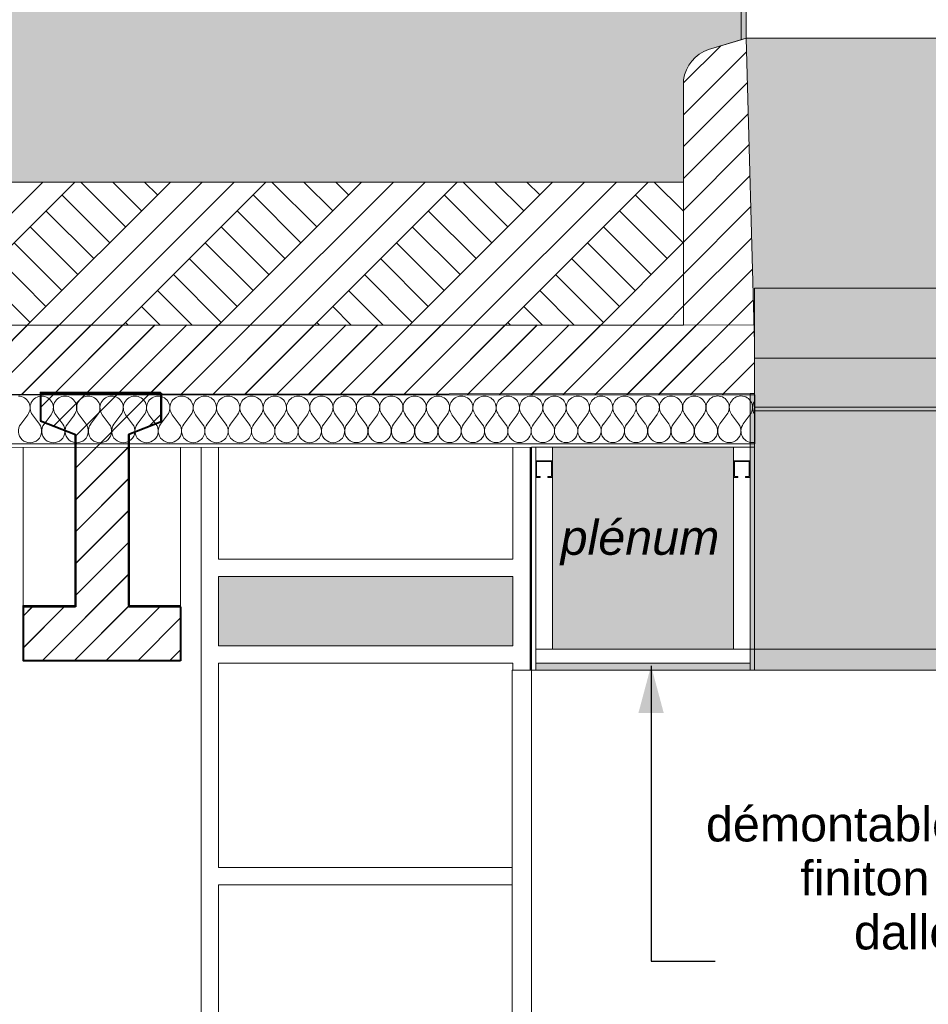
# Model space of a CAD drawing. Header units: millimetres. Extents: x 1516 to 53650, y -1776 to 7865.
# Tile 32 of 37: x 37062 to 39684, y 1756 to 4596. Entities that reach past the tile are written whole.
import ezdxf

# ---------------------------------------------------------------- set-up
doc = ezdxf.new("R2010")
doc.units = ezdxf.units.MM
doc.header["$MEASUREMENT"] = 0
doc.linetypes.add('Wipeout_Contour', pattern=[1000, 0, -1000])
for name, color, linetype in [('2D - Cotations pour 50ème.AL', 7, 'Continuous'), ('2D - Dessin général.AL', 7, 'Continuous'), ('_Constr - Structure.AL', 7, 'Continuous'), ('Nouveau_0', 7, 'Continuous'), ('Nouveau_2D - Dessin général.AL', 7, 'Continuous'), ('Nouveau_2D - Etiquettes.AL', 7, 'Continuous'), ('Nouveau__Constr - Poteaux.AL', 7, 'Continuous'), ('Nouveau__Murs - Extérieurs.AL', 7, 'Continuous'), ('Nouveau__Murs - Intérieurs (Non-porteurs).AL', 7, 'Continuous'), ('Nouveau__Plafonds.AL', 7, 'Continuous'), ('Nouveau__Sols - Dalles.AL', 7, 'Continuous'), ('Nouveau__Toits - Toitures.AL', 7, 'Continuous'), ('Nouveau_Fenêtres Archicad', 7, 'Continuous'), ('Nouveau_Marques - Coupes.AL', 7, 'Continuous')]:
    doc.layers.add(name, color=color, linetype=linetype)
doc.styles.add('STYLE_GENERE_1', font='arial.ttf')
doc.styles.add('STYLE_GENERE_2', font='arial.ttf')
doc.dimstyles.new('STYLE_GENERE__1', dxfattribs={"dimtxt": 0.18, "dimasz": 136.8, "dimexe": 0.18, "dimexo": 0.0625, "dimgap": 0, "dimtad": 0, "dimtih": 1, "dimtoh": 1, "dimdec": 4, "dimzin": 0, "dimdsep": 46, "dimcen": 0.09, "dimadec": 0, "dimazin": 0, "dimtfac": 1, "dimtdec": 4, "dimtmove": 0, "dimatfit": 3, "dimldrblk": 'ARROWHEAD_5', "dimfxl": 0, "dimtolj": 1, "dimtzin": 0, "dimarcsym": 0})
doc.dimstyles.new('STYLE_GENERE__2', dxfattribs={"dimtxt": 100, "dimasz": 71.25, "dimexe": 0.18, "dimexo": 0.0625, "dimgap": 0, "dimtad": 1, "dimtih": 1, "dimtoh": 1, "dimlfac": 0.001, "dimzin": 0, "dimdsep": 46, "dimtxsty": 'STYLE_GENERE_1', "dimblk": 'ARROWHEAD_6', "dimblk1": 'ARROWHEAD_6', "dimblk2": 'ARROWHEAD_6', "dimcen": 0.09, "dimse1": 1, "dimse2": 1, "dimclrd": 7, "dimclre": 7, "dimclrt": 7, "dimazin": 0, "dimtfac": 1, "dimtdec": 4, "dimtmove": 0, "dimatfit": 3, "dimfxl": 0, "dimtolj": 1, "dimtzin": 0, "dimarcsym": 0})
pattern_1 = [(45, (0, 0), (-45.96194, 45.96194), [])]

# ---------------------------------------------------------------- blocks, each defined once
blk = doc.blocks.new('*X23')
at = {"layer": 'Nouveau__Toits - Toitures.AL', "color": 7, "linetype": 'Continuous', "lineweight": 5}
for p, q in [((37064.6, 3429.7), (37084.8, 3456.6)), ((37118.4, 3429.7), (37098.3, 3456.6)), ((37131.9, 3429.7), (37152.1, 3456.6)), ((37185.7, 3429.7), (37165.5, 3456.6)), ((37199.2, 3429.7), (37219.3, 3456.6)), ((37253, 3429.7), (37232.8, 3456.6)), ((37266.4, 3429.7), (37286.6, 3456.6)), ((37320.2, 3429.7), (37300, 3456.6)), ((37333.7, 3429.7), (37353.8, 3456.6)), ((37387.5, 3429.7), (37367.3, 3456.6)), ((37400.9, 3429.7), (37421.1, 3456.6)), ((37454.7, 3429.7), (37434.5, 3456.6)), ((37468.2, 3429.7), (37488.4, 3456.7)), ((37522, 3429.8), (37501.8, 3456.7)), ((37535.4, 3429.8), (37555.6, 3456.7)), ((37589.2, 3429.8), (37569.1, 3456.7)), ((37602.7, 3429.8), (37622.9, 3456.7)), ((37656.5, 3429.8), (37636.3, 3456.7)), ((37669.9, 3429.8), (37690.1, 3456.7)), ((37723.8, 3429.8), (37703.6, 3456.7)), ((37737.2, 3429.8), (37757.4, 3456.7)), ((37791, 3429.8), (37770.8, 3456.7)), ((37804.5, 3429.8), (37824.6, 3456.7)), ((37858.3, 3429.8), (37838.1, 3456.7)), ((37871.7, 3429.8), (37891.9, 3456.7)), ((37925.5, 3429.8), (37905.3, 3456.7)), ((37939, 3429.8), (37959.1, 3456.7)), ((37992.8, 3429.8), (37972.6, 3456.7)), ((38006.2, 3429.8), (38026.4, 3456.7)), ((38060, 3429.8), (38039.9, 3456.7)), ((38073.5, 3429.8), (38093.7, 3456.7)), ((38127.3, 3429.8), (38107.1, 3456.7)), ((38140.7, 3429.8), (38160.9, 3456.7)), ((38194.5, 3429.9), (38174.4, 3456.8)), ((38208, 3429.9), (38228.2, 3456.8)), ((38261.8, 3429.9), (38241.6, 3456.8)), ((38275.3, 3429.9), (38295.4, 3456.8)), ((38329.1, 3429.9), (38308.9, 3456.8)), ((38342.5, 3429.9), (38362.7, 3456.8)), ((38396.3, 3429.9), (38376.1, 3456.8)), ((38409.8, 3429.9), (38429.9, 3456.8)), ((38463.6, 3429.9), (38443.4, 3456.8)), ((38477, 3429.9), (38497.2, 3456.8)), ((38530.8, 3429.9), (38510.7, 3456.8)), ((38544.3, 3429.9), (38564.5, 3456.8)), ((38598.1, 3429.9), (38577.9, 3456.8)), ((38611.5, 3429.9), (38631.7, 3456.8)), ((38665.3, 3429.9), (38645.2, 3456.8)), ((38678.8, 3429.9), (38699, 3456.8)), ((38732.6, 3429.9), (38712.4, 3456.8)), ((38746.1, 3429.9), (38766.2, 3456.8)), ((38799.9, 3429.9), (38779.7, 3456.8)), ((38813.3, 3429.9), (38833.5, 3456.8)), ((38867.1, 3429.9), (38846.9, 3456.8)), ((38880.6, 3429.9), (38900.7, 3456.9)), ((38934.4, 3430), (38914.2, 3456.9)), ((38947.8, 3430), (38968, 3456.9)), ((39001.6, 3430), (38981.4, 3456.9)), ((39015.1, 3430), (39035.3, 3456.9)), ((39068.9, 3430), (39048.7, 3456.9)), ((39082.3, 3430), (39102.5, 3456.9)), ((39136.1, 3430), (39116, 3456.9)), ((39149.6, 3430), (39169.8, 3456.9))]:
    blk.add_line(p, q, dxfattribs=at)
for centre, start, end in [((37057.9, 3476.8), 323.1384, 90.0083), ((37125.2, 3476.8), 90.0083, 216.8782), ((37125.2, 3476.8), 323.1384, 90.0083), ((37192.4, 3476.8), 90.0083, 216.8782), ((37192.4, 3476.8), 323.1384, 90.0083), ((37259.7, 3476.8), 90.0083, 216.8782), ((37259.7, 3476.8), 323.1384, 90.0083), ((37326.9, 3476.8), 90.0083, 216.8782), ((37326.9, 3476.8), 323.1384, 90.0083), ((37394.2, 3476.8), 90.0083, 216.8782), ((37394.2, 3476.8), 323.1384, 90.0083), ((37461.4, 3476.8), 90.0083, 216.8782), ((37461.4, 3476.8), 323.1384, 90.0083), ((37528.7, 3476.8), 90.0083, 216.8782), ((37528.7, 3476.8), 323.1384, 90.0083), ((37596, 3476.8), 90.0083, 216.8782), ((37596, 3476.8), 323.1384, 90.0083), ((37663.2, 3476.9), 90.0083, 216.8782), ((37663.2, 3476.9), 323.1384, 90.0083), ((37730.5, 3476.9), 90.0083, 216.8782), ((37730.5, 3476.9), 323.1384, 90.0083), ((37797.7, 3476.9), 90.0083, 216.8782), ((37797.7, 3476.9), 323.1384, 90.0083), ((37865, 3476.9), 90.0083, 216.8782), ((37865, 3476.9), 323.1384, 90.0083), ((37932.2, 3476.9), 90.0083, 216.8782), ((37932.2, 3476.9), 323.1384, 90.0083), ((37999.5, 3476.9), 90.0083, 216.8782), ((37999.5, 3476.9), 323.1384, 90.0083), ((38066.8, 3476.9), 90.0083, 216.8782), ((38066.8, 3476.9), 323.1384, 90.0083), ((38134, 3476.9), 90.0083, 216.8782), ((38134, 3476.9), 323.1384, 90.0083), ((38201.3, 3476.9), 90.0083, 216.8782), ((38201.3, 3476.9), 323.1384, 90.0083), ((38268.5, 3476.9), 90.0083, 216.8782), ((38268.5, 3476.9), 323.1384, 90.0083), ((38335.8, 3477), 90.0083, 216.8782), ((38335.8, 3477), 323.1384, 90.0083), ((38403, 3477), 90.0083, 216.8782), ((38403, 3477), 323.1384, 90.0083), ((38470.3, 3477), 90.0083, 216.8782), ((38470.3, 3477), 323.1384, 90.0083), ((38537.6, 3477), 90.0083, 216.8782), ((38537.6, 3477), 323.1384, 90.0083), ((38604.8, 3477), 90.0083, 216.8782), ((38604.8, 3477), 323.1384, 90.0083), ((38672.1, 3477), 90.0083, 216.8782), ((38672.1, 3477), 323.1384, 90.0083), ((38739.3, 3477), 90.0083, 216.8782), ((38739.3, 3477), 323.1384, 90.0083), ((38806.6, 3477), 90.0083, 216.8782), ((38806.6, 3477), 323.1384, 90.0083), ((38873.8, 3477), 90.0083, 216.8782), ((38873.8, 3477), 323.1384, 90.0083), ((38941.1, 3477), 90.0083, 216.8782), ((38941.1, 3477), 323.1384, 90.0083), ((39008.3, 3477), 90.0083, 216.8782), ((39008.3, 3477), 323.1384, 90.0083), ((39075.6, 3477.1), 90.0083, 216.8782), ((39075.6, 3477.1), 323.1384, 90.0083), ((39142.9, 3477.1), 90.0083, 216.8782), ((39142.9, 3477.1), 323.1384, 90.0083), ((39210.1, 3477.1), 147.9051, 212.0949), ((37091.5, 3409.5), 143.1384, 36.8782), ((37158.8, 3409.5), 143.1384, 36.8782), ((37226.1, 3409.5), 143.1384, 36.8782), ((37293.3, 3409.5), 143.1384, 36.8782), ((37360.6, 3409.6), 143.1384, 36.8782), ((37427.8, 3409.6), 143.1384, 36.8782), ((37495.1, 3409.6), 143.1384, 36.8782), ((37562.3, 3409.6), 143.1384, 36.8782), ((37629.6, 3409.6), 143.1384, 36.8782), ((37696.9, 3409.6), 143.1384, 36.8782), ((37764.1, 3409.6), 143.1384, 36.8782), ((37831.4, 3409.6), 143.1384, 36.8782), ((37898.6, 3409.6), 143.1384, 36.8782), ((37965.9, 3409.6), 143.1384, 36.8782), ((38033.1, 3409.7), 143.1384, 36.8782), ((38100.4, 3409.7), 143.1384, 36.8782), ((38167.6, 3409.7), 143.1384, 36.8782), ((38234.9, 3409.7), 143.1384, 36.8782), ((38302.2, 3409.7), 143.1384, 36.8782), ((38369.4, 3409.7), 143.1384, 36.8782), ((38436.7, 3409.7), 143.1384, 36.8782), ((38503.9, 3409.7), 143.1384, 36.8782), ((38571.2, 3409.7), 143.1384, 36.8782), ((38638.4, 3409.7), 143.1384, 36.8782), ((38705.7, 3409.7), 143.1384, 36.8782), ((38773, 3409.8), 143.1384, 36.8782), ((38840.2, 3409.8), 143.1384, 36.8782), ((38907.5, 3409.8), 143.1384, 36.8782), ((38974.7, 3409.8), 143.1384, 36.8782), ((39042, 3409.8), 143.1384, 36.8782), ((39109.2, 3409.8), 143.1384, 36.8782), ((39176.5, 3409.8), 143.1384, 278.7742)]:
    blk.add_arc(centre, 33.6, start, end, dxfattribs=at)
blk = doc.blocks.new('Élément de coupe_9')
at = {"layer": 'Nouveau__Toits - Toitures.AL', "linetype": 'Continuous', "lineweight": 0, "true_color": 0x000000}
h = blk.add_hatch(dxfattribs=at)
h.set_pattern_fill('Dallage', color=18, style=0, pattern_type=2)
h.set_pattern_definition(pattern_1)
h.paths.add_polyline_path([(30367.9, 3512.8), (39181.6, 3514.1), (39181.6, 3715.8), (30367.9, 3714.6)])
at = {"layer": 'Nouveau__Toits - Toitures.AL', "color": 7, "linetype": 'Continuous', "lineweight": 15}
for p, q in [((39181.6, 3715.8), (30367.9, 3714.6)), ((39181.6, 3715.8), (39181.6, 3514.1)), ((39181.6, 3514.1), (30367.9, 3512.8)), ((39181.6, 3372.8), (30367.9, 3371.6)), ((38538.1, 3362.6), (30367.9, 3361.5)), ((39121.1, 3362.7), (38598.6, 3362.7)), ((39181.6, 3372.8), (39181.6, 3362.7))]:
    blk.add_line(p, q, dxfattribs=at)
at = {"layer": 'Nouveau__Toits - Toitures.AL', "color": 7, "linetype": 'Continuous', "lineweight": 25}
blk.add_line((39181.6, 3514.1), (39181.6, 3372.8), dxfattribs=at)
at = {"layer": 'Nouveau__Toits - Toitures.AL', "color": 7, "linetype": 'Continuous', "lineweight": 15, "flags": 128}
for points in [[(38598.6, 3362.7), (38550.6, 3362.6), (38538.1, 3362.6)], [(39181.6, 3362.7), (39169.1, 3362.7), (39121.1, 3362.7)]]:
    blk.add_lwpolyline(points, dxfattribs=at)
at = {"layer": 'Nouveau__Toits - Toitures.AL', "lineweight": 0}
blk.add_blockref('*X23', (0, 0), dxfattribs=at)
blk = doc.blocks.new('Élément de coupe_19')
at = {"layer": '_Constr - Structure.AL', "linetype": 'Continuous', "lineweight": 0, "true_color": 0x000000}
h = blk.add_hatch(dxfattribs=at)
h.set_pattern_fill('Dallage', color=18, style=0, pattern_type=2)
h.set_pattern_definition(pattern_1)
h.paths.add_polyline_path([(37071.6, 2747), (37525.7, 2747), (37525.7, 2902.2), (37376.4, 2902.2), (37376.4, 3362.5), (37222.3, 3362.5), (37222.3, 2902.2), (37071.6, 2902.2)])
at = {"layer": '_Constr - Structure.AL', "color": 7, "linetype": 'Continuous', "lineweight": 40}
for p, q in [((37122, 3518.8), (37122, 3438.9)), ((37469.5, 3518.8), (37122, 3518.8)), ((37469.5, 3518.8), (37469.5, 3436.1)), ((37122, 3438.9), (37222.3, 3399.8)), ((37469.5, 3436.1), (37376.4, 3399.8)), ((37222.3, 3399.8), (37222.3, 2902.2)), ((37376.4, 3399.8), (37376.4, 2902.2)), ((37071.6, 2902.2), (37071.6, 2747)), ((37222.3, 2902.2), (37071.6, 2902.2)), ((37525.7, 2902.2), (37376.4, 2902.2)), ((37525.7, 2902.2), (37525.7, 2747)), ((37525.7, 2747), (37071.6, 2747))]:
    blk.add_line(p, q, dxfattribs=at)
at = {"layer": '_Constr - Structure.AL', "color": 7, "linetype": 'Continuous', "lineweight": 5}
for p, q in [((37071.6, 2902.2), (37071.6, 3362.4)), ((37525.7, 2902.2), (37525.7, 3362.5))]:
    blk.add_line(p, q, dxfattribs=at)
blk = doc.blocks.new('Élément de coupe_25')
at = {"color": 254, "linetype": 'Wipeout_Contour', "lineweight": 0, "ltscale": 155854.190314}
blk.add_wipeout([(38551.1, 2720), (39181.6, 2720), (39181.6, 2780.5), (38551.1, 2780.5)], dxfattribs=at).dxf.layer = 'Nouveau__Plafonds.AL'
at = {"color": 254, "linetype": 'Wipeout_Contour', "lineweight": 0, "ltscale": 165314.02198}
blk.add_wipeout([(40345.2, 2720), (42128.5, 2720), (42128.5, 2780.5), (40345.2, 2780.5)], dxfattribs=at).dxf.layer = 'Nouveau__Plafonds.AL'
at = {"layer": 'Nouveau__Plafonds.AL', "color": 7, "linetype": 'Continuous', "lineweight": 5}
for p, q in [((38551.1, 2780.5), (38551.1, 2720)), ((38598.6, 2780.5), (38551.1, 2780.5)), ((39121.1, 2780.5), (38598.6, 2780.5)), ((39181.6, 2780.5), (39181.6, 2720)), ((40345.2, 2780.5), (40345.2, 2720)), ((42128.5, 2780.5), (40405.7, 2780.5)), ((39181.6, 2720), (38551.1, 2720)), ((42128.5, 2720), (40345.2, 2720))]:
    blk.add_line(p, q, dxfattribs=at)
at = {"layer": 'Nouveau__Plafonds.AL', "color": 7, "linetype": 'Continuous', "lineweight": 5, "flags": 128}
for points in [[(39181.6, 2780.5), (39169.1, 2780.5), (39121.1, 2780.5)], [(40405.7, 2780.5), (40357.7, 2780.5), (40345.2, 2780.5)]]:
    blk.add_lwpolyline(points, dxfattribs=at)
blk = doc.blocks.new('*X41')
at = {"layer": 'Nouveau__Plafonds.AL', "color": 7, "linetype": 'Continuous', "lineweight": 5}
for p, q in [((38598.6, 3324), (38550.6, 3324)), ((38595.9, 3321.3), (38553.3, 3321.3)), ((38553.3, 3321.3), (38553.3, 3278.7)), ((38595.9, 3278.7), (38595.9, 3321.3)), ((38550.6, 3276), (38563.5, 3276)), ((38553.3, 3278.7), (38563.5, 3278.7)), ((38563.5, 3276), (38563.5, 3278.7)), ((38585.7, 3278.7), (38595.9, 3278.7)), ((38585.7, 3276), (38585.7, 3278.7)), ((38585.7, 3276), (38598.6, 3276)), ((38551.1, 2724), (38550.6, 2724))]:
    blk.add_line(p, q, dxfattribs=at)
blk = doc.blocks.new('Élément de coupe_26')
at = {"layer": 'Nouveau__Plafonds.AL', "color": 7, "linetype": 'Continuous', "lineweight": 5}
for p, q in [((38538.1, 3362.6), (38538.1, 2720)), ((38550.6, 3362.6), (38550.6, 2720)), ((38598.6, 3362.7), (38598.6, 2780.5))]:
    blk.add_line(p, q, dxfattribs=at)
at = {"layer": 'Nouveau__Plafonds.AL', "color": 7, "linetype": 'Continuous', "lineweight": 5, "flags": 128}
blk.add_lwpolyline([(38551.1, 2720), (38550.6, 2720), (38538.1, 2720)], dxfattribs=at)
at = {"layer": 'Nouveau__Plafonds.AL', "lineweight": 0}
blk.add_blockref('*X41', (0, 0), dxfattribs=at)
blk = doc.blocks.new('Élément de coupe_30')
at = {"layer": 'Nouveau_Fenêtres Archicad', "color": 7, "linetype": 'Continuous', "lineweight": 13}
blk.add_line((37585, 0), (37585, 3362.5), dxfattribs=at)
at = {"layer": 'Nouveau_Fenêtres Archicad', "color": 7, "linetype": 'Continuous', "lineweight": 5}
for p, q in [((37635, 3362.5), (37635, 3040.1)), ((38485, 3040.1), (38485, 3362.6)), ((38535, 3362.6), (38535, 2720)), ((38485, 3040.1), (37635, 3040.1)), ((37635, 2740.1), (37635, 2150)), ((37635, 2740.1), (38485, 2740.1)), ((38485, 2720), (38485, 2740.1)), ((38483.1, 2150), (37635, 2150)), ((37635, 2100), (37635, 50)), ((37635, 2100), (38483.1, 2100))]:
    blk.add_line(p, q, dxfattribs=at)
blk = doc.blocks.new('Élément de coupe_33')
at = {"layer": 'Nouveau__Murs - Intérieurs (Non-porteurs).AL', "color": 7, "linetype": 'Continuous', "lineweight": 13}
blk.add_line((38536.8, 3362.6), (38536.8, 2720), dxfattribs=at)
blk = doc.blocks.new('Élément de coupe_39')
at = {"layer": 'Nouveau__Sols - Dalles.AL', "color": 7, "linetype": 'Continuous', "lineweight": 5}
for p, q in [((38535, 3040), (38536.8, 3040)), ((38535, 2740), (38536.8, 2740))]:
    blk.add_line(p, q, dxfattribs=at)
blk = doc.blocks.new('Élément de coupe_41')
at = {"layer": 'Nouveau__Murs - Extérieurs.AL', "color": 7, "linetype": 'Continuous', "lineweight": 13}
blk.add_line((38536.8, 2720), (38536.8, 3362.6), dxfattribs=at)
blk = doc.blocks.new('Élément de coupe_48')
at = {"layer": 'Nouveau_0', "color": 7, "linetype": 'Continuous', "lineweight": 13}
for p, q in [((39181.6, 2780.5), (40345.2, 2780.5)), ((40345.2, 2720), (39181.6, 2720))]:
    blk.add_line(p, q, dxfattribs=at)
at = {"layer": 'Nouveau_0', "color": 7, "linetype": 'Continuous', "lineweight": 18}
for p, q in [((39181.6, 2780.5), (39181.6, 2720)), ((40345.2, 2720), (40345.2, 2780.5))]:
    blk.add_line(p, q, dxfattribs=at)
blk = doc.blocks.new('*X66')
at = {"layer": 'Nouveau__Plafonds.AL', "color": 7, "linetype": 'Continuous', "lineweight": 5}
for p, q in [((39169.1, 3324), (39121.1, 3324)), ((39166.4, 3321.3), (39123.8, 3321.3)), ((39123.8, 3321.3), (39123.8, 3278.7)), ((39166.4, 3278.7), (39166.4, 3321.3)), ((39121.1, 3276), (39134, 3276)), ((39123.8, 3278.7), (39134, 3278.7)), ((39134, 3276), (39134, 3278.7)), ((39156.2, 3278.7), (39166.4, 3278.7)), ((39156.2, 3276), (39156.2, 3278.7)), ((39156.2, 3276), (39169.1, 3276))]:
    blk.add_line(p, q, dxfattribs=at)
blk = doc.blocks.new('Élément de coupe_49')
at = {"layer": 'Nouveau__Plafonds.AL', "color": 7, "linetype": 'Continuous', "lineweight": 5}
for p, q in [((39121.1, 3362.7), (39121.1, 2780.5)), ((39169.1, 3362.7), (39169.1, 2780.5)), ((39181.6, 3362.7), (39181.6, 2780.5))]:
    blk.add_line(p, q, dxfattribs=at)
at = {"layer": 'Nouveau__Plafonds.AL', "lineweight": 0}
blk.add_blockref('*X66', (0, 0), dxfattribs=at)
blk = doc.blocks.new('Élément de coupe_58')
at = {"layer": 'Nouveau__Constr - Poteaux.AL', "color": 7, "linetype": 'Continuous', "lineweight": 13}
for p, q in [((38483.1, 2720), (38538.1, 2720)), ((38483.1, 0), (38483.1, 2720))]:
    blk.add_line(p, q, dxfattribs=at)
blk = doc.blocks.new('Élément de coupe_64')
at = {"layer": 'Nouveau__Murs - Intérieurs (Non-porteurs).AL', "color": 7, "linetype": 'Continuous', "lineweight": 13}
blk.add_line((38538.1, 0), (38538.1, 2720), dxfattribs=at)
blk = doc.blocks.new('Élément de coupe_71')
at = {"layer": 'Nouveau_0', "color": 7, "linetype": 'Continuous', "lineweight": 13}
for p, q in [((39181.6, 3821.3), (40345.5, 3821.4)), ((39181.6, 3715.8), (39181.6, 3821.3)), ((40345.5, 3821.4), (40345.5, 3716)), ((39181.6, 3619.5), (40345.5, 3619.7)), ((39181.6, 3478.2), (40345.5, 3478.4)), ((40345.5, 3468.3), (39181.6, 3468.2))]:
    blk.add_line(p, q, dxfattribs=at)
at = {"layer": 'Nouveau_0', "color": 7, "linetype": 'Continuous', "lineweight": 18, "flags": 128}
for points in [[(39181.6, 3715.8), (39181.6, 3514.1), (39181.6, 3372.8), (39181.6, 3362.7)], [(40345.5, 3362.9), (40345.5, 3373), (40345.5, 3514.2), (40345.5, 3716)]]:
    blk.add_lwpolyline(points, dxfattribs=at)
blk = doc.blocks.new('*D126')
at = {"layer": '2D - Cotations pour 50ème.AL', "color": 7, "linetype": 'Continuous', "lineweight": 5}
for p, q in [((32312.4, -1370.3), (32312.4, -1229.7)), ((37298, -1370.3), (37298, -1229.7)), ((32349.9, -1262.5), (32274.9, -1337.5)), ((37335.5, -1262.5), (37260.5, -1337.5)), ((32312.4, -1300), (37298, -1300))]:
    blk.add_line(p, q, dxfattribs=at)
at = {"layer": '2D - Cotations pour 50ème.AL', "color": 7, "lineweight": 5, "insert": (34671.8, -1280), "char_height": 100, "attachment_point": 7, "style": 'STYLE_GENERE_1'}
blk.add_mtext('\\A1;{\\pql;\\fArial|b0|i0|c0|p0;\\W1.000000;4,99}', dxfattribs=at)
blk = doc.blocks.new('ARROWHEAD_6')
at = {"color": 0, "linetype": 'Continuous', "lineweight": 0}
for p, q in [((-0.5, -0.5), (0.5, 0.5)), ((0, 0), (-1, 0))]:
    blk.add_line(p, q, dxfattribs=at)
blk = doc.blocks.new('*D127')
at = {"layer": '2D - Cotations pour 50ème.AL', "color": 7, "linetype": 'Continuous', "lineweight": 5}
for p, q in [((37298, -1370.3), (37298, -1229.7)), ((42128.5, -1370.3), (42128.5, -1229.7)), ((37335.5, -1262.5), (37260.5, -1337.5)), ((42091, -1337.5), (42166, -1262.5)), ((37298, -1300), (42128.5, -1300)), ((42128.5, -1300), (42184.8, -1300))]:
    blk.add_line(p, q, dxfattribs=at)
at = {"layer": '2D - Cotations pour 50ème.AL', "color": 7, "lineweight": 5, "insert": (39579.8, -1280), "char_height": 100, "attachment_point": 7, "style": 'STYLE_GENERE_1'}
blk.add_mtext('\\A1;{\\pql;\\fArial|b0|i0|c0|p0;\\W1.000000;4,83}', dxfattribs=at)
blk = doc.blocks.new('*D143')
at = {"layer": '2D - Cotations pour 50ème.AL', "color": 7, "linetype": 'Continuous', "lineweight": 5}
for p, q in [((26905.4, 7343.5), (26905.4, 7484.1)), ((38538.1, 7343.5), (38538.1, 7484.1)), ((26942.9, 7451.3), (26867.9, 7376.3)), ((38575.6, 7451.3), (38500.6, 7376.3)), ((26905.4, 7413.8), (38538.1, 7413.8))]:
    blk.add_line(p, q, dxfattribs=at)
at = {"layer": '2D - Cotations pour 50ème.AL', "color": 7, "lineweight": 5, "insert": (32555.2, 7433.8), "char_height": 100, "attachment_point": 7, "style": 'STYLE_GENERE_1'}
blk.add_mtext('\\A1;{\\pql;\\fArial|b0|i0|c0|p0;\\W1.000000;11,63}', dxfattribs=at)
blk = doc.blocks.new('ARROWHEAD_5')
at = {"linetype": 'Continuous', "lineweight": 0}
blk.add_hatch(color=0, dxfattribs=at).paths.add_polyline_path([(-1, 0.2679), (0, 0), (-1, -0.2679)])
at = {"color": 0, "linetype": 'Continuous', "lineweight": 0}
blk.add_line((0, 0), (-1, 0), dxfattribs=at)

msp = doc.modelspace()

# ---------------------------------------------------------------- hatches: boundary and pattern name
at = {"layer": '2D - Dessin général.AL', "linetype": 'Continuous', "lineweight": 5}
h = msp.add_hatch(dxfattribs=at)
h.set_pattern_fill('Herbe', color=8, style=0, pattern_type=2)
h.set_pattern_definition([(90, (0, 0), (-300, 0), [43.3013, -129.9038]), (90, (150, 86.6), (-300, 0), [43.3013, -129.9038]), (30, (0, 0), (-150, 259.8076), [43.3013, -129.9038]), (30, (0, 173.2), (-150, 259.8076), [43.3013, -129.9038]), (150, (0, 0), (150, 259.8076), [43.3013, -129.9038]), (150, (0, 173.2), (150, 259.8076), [43.3013, -129.9038])])
h.paths.add_polyline_path([(53633.309, 5352.242), (2658.598, 5352.242), (2658.598, 4128.02), (9034.81, 4128.02), (9034.81, 4422.29), (9109.393, 4511.43), (9200.931, 4538.807), (9200.931, 4841.527), (9163.886, 4841.527), (9163.886, 4931.591), (9215.068, 4931.591), (10431.132, 4931.591), (10482.315, 4931.591), (10482.315, 4841.527), (10445.141, 4841.527), (10445.141, 4538.845), (10536.808, 4511.43, -0.2368986), (10611.39, 4422.29), (10611.39, 4128.02), (18984.662, 4128.02), (18984.662, 4443.709, -0.23689814), (19059.244, 4532.849), (19150.911, 4560.264), (19150.783, 4841.527), (19113.737, 4841.527), (19113.737, 4931.591), (20432.166, 4931.591), (20432.166, 4841.527), (20395.709, 4841.527), (20394.993, 4560.264), (20482.908, 4533.971, -0.24796748), (20561.242, 4443.709), (20561.242, 4128.02), (28999.989, 4128.02), (28999.989, 4422.581, -0.23897561), (29074.102, 4511.43), (29166.257, 4538.491), (29166.11, 4841.527), (29129.065, 4841.527), (29129.065, 4931.591), (29180.247, 4931.591), (30396.312, 4931.591), (30447.494, 4931.591), (30447.494, 4841.527), (30410.32, 4841.527), (30410.449, 4543.097), (30493.65, 4513.666, -0.22434778), (30576.57, 4422.581), (30576.57, 4128.02), (38977.258, 4128.02), (38977.258, 4422.581, -0.28590937), (39049.363, 4510.616), (39143.526, 4538.491), (39143.379, 4841.527), (39106.334, 4841.527), (39106.334, 4931.591), (39157.516, 4931.591), (40373.58, 4931.591), (40424.763, 4931.591), (40424.763, 4841.527), (40387.589, 4841.527), (40387.717, 4543.097), (40487.276, 4509.108, -0.22959692), (40553.838, 4422.581), (40553.838, 4128.02), (53633.309, 4128.02)])
msp.add_hatch(color=8, dxfattribs=at).paths.add_polyline_path([(39143.379, 4841.527), (39157.516, 4841.527), (39157.516, 4543.035), (39143.526, 4538.491)])
h = msp.add_hatch(dxfattribs=at)
h.set_pattern_fill('Dallage', style=0, pattern_type=2)
h.set_pattern_definition(pattern_1)
h.paths.add_polyline_path([(30367.909, 3664.384), (30396.312, 4543.035), (30410.449, 4543.097), (30472.705, 4520.478, -0.2648693), (30576.57, 4422.581), (30576.57, 3715.208), (38977.258, 3715.208), (38977.258, 4422.581, -0.28590937), (39049.363, 4510.616), (39157.516, 4543.035), (39181.629, 3664.384), (39181.629, 3517.814), (30367.909, 3508.076)])
h = msp.add_hatch(dxfattribs=at)
h.set_pattern_fill('Terre', color=8, style=0, pattern_type=2)
h.set_pattern_definition([(45, (0, 0), (-137.8858, 137.8858), []), (45, (-45.96, 45.96), (-275.7716, 275.7716), []), (45, (-91.92, 91.92), (-275.7716, 275.7716), []), (135, (-137.886, 137.886), (45.96194, 45.96194), [195, -195])])
h.paths.add_polyline_path([(30576.57, 3715.208), (38977.258, 3715.208), (38977.258, 4128.02), (30576.57, 4128.02)])
h = msp.add_hatch(dxfattribs=at)
h.set_pattern_fill('Dallage', style=0, pattern_type=2)
h.set_pattern_definition(pattern_1)
h.paths.add_polyline_path([(37120.641, 3521.366), (37120.641, 3438.599), (37220.951, 3399.811), (37220.951, 2906.611), (37070.275, 2906.611), (37070.275, 2746.983), (37525.724, 2746.983), (37525.724, 2906.611), (37375.047, 2906.611), (37375.047, 3399.811), (37468.144, 3435.81), (37468.144, 3521.366)])
at = {"layer": 'Nouveau_0', "linetype": 'Continuous', "lineweight": 0}
msp.add_hatch(color=255, dxfattribs=at).paths.add_polyline_path([(37634.961, 2790.149), (38484.961, 2790.149), (38484.961, 2990.149), (37634.961, 2990.149)])
at = {"layer": 'Nouveau_2D - Dessin général.AL', "linetype": 'Continuous', "lineweight": 0, "true_color": 0xe8e8e8}
msp.add_hatch(color=254, dxfattribs=at).paths.add_polyline_path([(38598.561, 2780.5), (39121.129, 2780.5), (39121.129, 3362.728), (38598.561, 3362.728)])

# ---------------------------------------------------------------- linework, layer by layer
at = {"layer": '2D - Dessin général.AL', "color": 7, "linetype": 'Continuous', "lineweight": 5, "flags": 128}
msp.add_lwpolyline([(30576.57, 4128.02), (38977.258, 4128.02), (38977.258, 4422.581, -0.28590937), (39049.363, 4510.616), (39143.526, 4538.491), (39143.379, 4841.527), (39106.334, 4841.527), (39106.334, 4931.591), (39157.516, 4931.591), (40373.58, 4931.591), (40424.763, 4931.591), (40424.763, 4841.527), (40387.589, 4841.527), (40387.717, 4543.097), (40487.276, 4509.108, -0.22959692), (40553.838, 4422.581), (40553.838, 4128.02), (53633.309, 4128.02), (53633.309, 5352.242), (2658.598, 5352.242)], format="xyb", dxfattribs=at)
for points in [[(39143.379, 4841.527), (39157.516, 4841.527), (39157.516, 4543.035), (39143.526, 4538.491)], [(30576.57, 3715.208), (38977.258, 3715.208), (38977.258, 4128.02), (30576.57, 4128.02)], [(37120.641, 3521.366), (37120.641, 3438.599), (37220.951, 3399.811), (37220.951, 2906.611), (37070.275, 2906.611), (37070.275, 2746.983), (37525.724, 2746.983), (37525.724, 2906.611), (37375.047, 2906.611), (37375.047, 3399.811), (37468.144, 3435.81), (37468.144, 3521.366)]]:
    msp.add_lwpolyline(points, close=True, dxfattribs=at)
msp.add_lwpolyline([(30367.909, 3664.384), (30396.312, 4543.035), (30410.449, 4543.097), (30472.705, 4520.478, -0.2648693), (30576.57, 4422.581), (30576.57, 3715.208), (38977.258, 3715.208), (38977.258, 4422.581, -0.28590937), (39049.363, 4510.616), (39157.516, 4543.035), (39181.629, 3664.384), (39181.629, 3517.814), (30367.909, 3508.076)], format="xyb", close=True, dxfattribs=at)
at = {"layer": 'Nouveau_0', "color": 7, "linetype": 'Continuous', "lineweight": 5, "flags": 128}
msp.add_lwpolyline([(37634.961, 2790.149), (38484.961, 2790.149), (38484.961, 2990.149), (37634.961, 2990.149)], close=True, dxfattribs=at)

# ---------------------------------------------------------------- block references
at = {"layer": '_Constr - Structure.AL', "lineweight": 0}
msp.add_blockref('Élément de coupe_19', (0, 0), dxfattribs=at)
at = {"layer": 'Nouveau_0', "lineweight": 0}
msp.add_blockref('Élément de coupe_71', (0, 0), dxfattribs=at)
at = {"layer": 'Nouveau__Murs - Extérieurs.AL', "lineweight": 0}
msp.add_blockref('Élément de coupe_41', (0, 0), dxfattribs=at)
at = {"layer": 'Nouveau__Murs - Intérieurs (Non-porteurs).AL', "lineweight": 0}
msp.add_blockref('Élément de coupe_33', (0, 0), dxfattribs=at)
at = {"layer": 'Nouveau__Sols - Dalles.AL', "lineweight": 0}
msp.add_blockref('Élément de coupe_39', (0, 0), dxfattribs=at)
at = {"layer": 'Nouveau__Toits - Toitures.AL', "lineweight": 0}
msp.add_blockref('Élément de coupe_9', (0, 0), dxfattribs=at)
at = {"layer": 'Nouveau_Fenêtres Archicad', "lineweight": 0}
msp.add_blockref('Élément de coupe_30', (0, 0), dxfattribs=at)

# ---------------------------------------------------------------- texts
at = {"layer": 'Nouveau_2D - Etiquettes.AL', "color": 7, "linetype": 'Continuous', "lineweight": 5, "insert": (40486.492, 1912.854), "char_height": 100, "attachment_point": 9, "rotation": 0.013015, "line_spacing_factor": 0.93477, "style": 'STYLE_GENERE_1'}
msp.add_mtext('\\A1;{\\pqr;\\fArial|b0|i0|c0|p0;\\W1.000000;faux plafond \\P\\pqr;\\fArial|b0|i0|c0|p0;\\W1.000000;démontable acoustique\\P\\pqr;\\fArial|b0|i0|c0|p0;\\W1.000000;finiton fibre de bois\\P\\pqr;\\fArial|b0|i0|c0|p0;\\W1.000000;dalles 1200x600}', dxfattribs=at)
at = {"layer": 'Nouveau_Marques - Coupes.AL', "color": 7, "linetype": 'Continuous', "lineweight": 5, "insert": (39080.673, 3022.381), "char_height": 100, "attachment_point": 9, "style": 'STYLE_GENERE_2'}
msp.add_mtext('\\A1;{\\pqr;\\fArial|b0|i1|c0|p0;\\W1.000000;plénum}', dxfattribs=at)

# ---------------------------------------------------------------- dimensions: what is measured, and where the dimension line sits
at = {"layer": '2D - Cotations pour 50ème.AL', "color": 7, "linetype": 'Continuous', "lineweight": 5}
for base, p1, p2, picture, middle in [((38538.061, 7413.791), (26905.433, 2870), (38538.061, 6913.791), '*D143', (32722.75, 7483.791)), ((37297.999, -1300), (32312.441, 2746.262), (37297.999, 2746.983), '*D126', (34801.218, -1230))]:
    dim = msp.add_linear_dim(base=base, p1=p1, p2=p2, dimstyle='STYLE_GENERE__2', dxfattribs=at)
    dim.commit()
    dim.dimension.update_dxf_attribs({"geometry": picture, "text_midpoint": middle, "dimtype": 160})

# ---------------------------------------------------------------- next in the draw order: block references
at = {"layer": 'Nouveau__Plafonds.AL', "lineweight": 0}
msp.add_blockref('Élément de coupe_25', (0, 0), dxfattribs=at)

# ---------------------------------------------------------------- next in the draw order: hatches: boundary and pattern name
at = {"layer": 'Nouveau_2D - Dessin général.AL', "linetype": 'Continuous', "lineweight": 0}
for points in [[(39181.629, 2720), (40345.178, 2720), (40345.178, 3519.264), (40345.178, 3664.384), (40387.717, 4543.097), (39157.516, 4543.035), (39181.629, 3664.384), (39181.629, 3517.814)], [(39181.629, 2720), (39181.629, 3517.814), (39169.129, 3517.814), (39169.129, 2720)], [(38551.061, 2720), (39169.129, 2720), (39169.129, 2740), (38551.061, 2740)]]:
    msp.add_hatch(color=255, dxfattribs=at).paths.add_polyline_path(points)

# ---------------------------------------------------------------- next in the draw order: linework, layer by layer
at = {"layer": 'Nouveau_2D - Dessin général.AL', "color": 7, "linetype": 'Continuous', "lineweight": 5, "flags": 128}
for points in [[(39181.629, 2720), (40345.178, 2720), (40345.178, 3519.264), (40345.178, 3664.384), (40387.717, 4543.097), (39157.516, 4543.035), (39181.629, 3664.384), (39181.629, 3517.814)], [(39181.629, 2720), (39181.629, 3517.814), (39169.129, 3517.814), (39169.129, 2720)], [(38551.061, 2720), (39169.129, 2720), (39169.129, 2740), (38551.061, 2740)]]:
    msp.add_lwpolyline(points, close=True, dxfattribs=at)

# ---------------------------------------------------------------- next in the draw order: block references
at = {"layer": 'Nouveau_0', "lineweight": 0}
msp.add_blockref('Élément de coupe_48', (0, 0), dxfattribs=at)
at = {"layer": 'Nouveau__Constr - Poteaux.AL', "lineweight": 0}
msp.add_blockref('Élément de coupe_58', (0, 0), dxfattribs=at)
at = {"layer": 'Nouveau__Murs - Intérieurs (Non-porteurs).AL', "lineweight": 0}
msp.add_blockref('Élément de coupe_64', (0, 0), dxfattribs=at)
at = {"layer": 'Nouveau__Plafonds.AL', "lineweight": 0}
for name in ['Élément de coupe_26', 'Élément de coupe_49']:
    msp.add_blockref(name, (0, 0), dxfattribs=at)

# ---------------------------------------------------------------- next in the draw order: dimensions: what is measured, and where the dimension line sits
at = {"layer": '2D - Cotations pour 50ème.AL', "color": 7, "linetype": 'Continuous', "lineweight": 5}
dim = msp.add_linear_dim(base=(42128.506, -1300), p1=(37297.999, 2746.983), p2=(42128.506, 0), dimstyle='STYLE_GENERE__2', dxfattribs=at)
dim.commit()
dim.dimension.update_dxf_attribs({"geometry": '*D127', "text_midpoint": (39709.25, -1230), "dimtype": 160})

# ---------------------------------------------------------------- next in the draw order: leaders
at = {"layer": 'Nouveau_2D - Etiquettes.AL', "color": 7, "linetype": 'Continuous', "lineweight": 5, "annotation_type": 0, "has_hookline": 1, "hookline_direction": 0, "text_width": 1432.6, "horizontal_direction": (1, 0.000227, 0)}
msp.add_leader([(38883.54, 2732.5), (38883.637, 1879.878), (39068.328, 1879.92)], dimstyle='STYLE_GENERE__1', dxfattribs=at)

doc.saveas('drawing.dxf')
